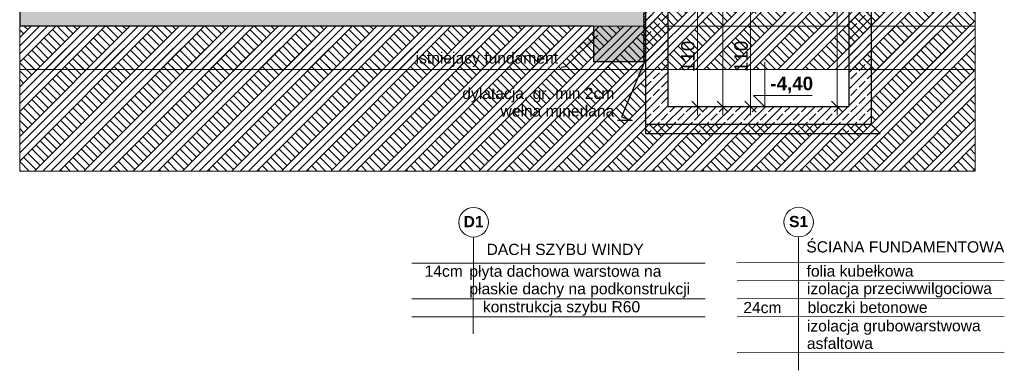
# Model space of a CAD drawing. Header units: centimetres. Extents: x -390 to 709, y -734 to 429.
# Tile 1 of 14: x -390 to 709, y -734 to -343. Entities that reach past the tile are written whole.
import ezdxf

# ---------------------------------------------------------------- set-up
doc = ezdxf.new("R2010")
doc.units = ezdxf.units.CM
doc.header["$MEASUREMENT"] = 0
for name, pattern in [('Hidden Line', [19.561111, 14.111111, -5.45]), ('Przerywana', [24, 12, -12]), ('Wipeout_Contour', [100, 0, -100])]:
    doc.linetypes.add(name, pattern=pattern)
for name, color, linetype in [('220 - ŚCIANY WEWNĘTRZNE', 7, 'Continuous'), ('440-Stropy', 7, 'Continuous'), ('Nowe_220 - ŚCIANY WEWNĘTRZNE', 7, 'Continuous'), ('Nowe_299-Wymiary Opisy', 7, 'Continuous'), ('Nowe_440-Stropy', 7, 'Continuous')]:
    doc.layers.add(name, color=color, linetype=linetype)
for name, color, linetype, lineweight in [('220 - ŚCIANY WEWNĘTRZNE_Nr_pióra__27', 7, 'Continuous', 25), ('220-Ściany_Nr_pióra__120', 7, 'Continuous', 13), ('220-Ściany_Nr_pióra__19', 255, 'Continuous', 13), ('440-Stropy_Nr_pióra__1', 7, 'Continuous', 13), ('440-Stropy_Nr_pióra__19', 255, 'Continuous', 0), ('440-Stropy_Nr_pióra__21', 7, 'Continuous', 25), ('Nowe_220 - ŚCIANY WEWNĘTRZNE_Nr_pióra__27', 7, 'Continuous', 25), ('Nowe_220-Ściany_Nr_pióra__120', 7, 'Continuous', 13), ('Nowe_220-Ściany_Nr_pióra__18', 9, 'Continuous', 13), ('Nowe_220-Ściany_Nr_pióra__21', 7, 'Continuous', 25), ('Nowe_299-Wymiary Opisy_Nr_pióra__6', 5, 'Continuous', 13), ('Nowe_440-Stropy_Nr_pióra__21', 7, 'Continuous', 25), ('Nowe_830-Teksty Etykiety_Nr_pióra__6', 5, 'Continuous', 13), ('Nowe_Bloki tekstowe_Nr_pióra__6', 5, 'Continuous', 13), ('Rozbiórka_220-A Ściany_Nr_pióra__120', 7, 'Continuous', 13)]:
    doc.layers.add(name, color=color, linetype=linetype, lineweight=lineweight)
for name, color, linetype, lineweight, true_color in [('Nowe_299-Wymiary Opisy_Nr_pióra__45', 7, 'Continuous', 15, 0x40a5ff), ('Nowe_299-Wymiary Opisy_Nr_pióra__85', 7, 'Continuous', 13, 0x80c2ff), ('Nowe_830-Teksty Etykiety_Nr_pióra__85', 7, 'Continuous', 13, 0x80c2ff), ('Nowe_Linie_Nr_pióra__8', 7, 'Continuous', 13, 0xa80f02), ('Nowe_Łuki_okręgi_Nr_pióra__9', 7, 'Continuous', 13, 0x3dad99)]:
    doc.layers.add(name, color=color, linetype=linetype, lineweight=lineweight, true_color=true_color)
doc.styles.add('STYL_AUTOMATYCZNY_1', font='arial.ttf')
doc.styles.add('STYL_AUTOMATYCZNY_2', font='arial.ttf')
doc.styles.add('STYL_AUTOMATYCZNY_3', font='arial.ttf')
doc.styles.add('STYL_AUTOMATYCZNY_4', font='arial.ttf')
doc.dimstyles.new('STYL_AUTOMATYCZNY__1', dxfattribs={"dimtxt": 15, "dimasz": 11.875, "dimexe": 0.18, "dimexo": 0.0625, "dimgap": 0, "dimtad": 1, "dimdec": 0, "dimzin": 0, "dimdsep": 46, "dimtxsty": 'STYL_AUTOMATYCZNY_1', "dimblk": 'ARROWHEAD_6', "dimblk1": 'ARROWHEAD_6', "dimblk2": 'ARROWHEAD_6', "dimcen": 0.09, "dimse1": 1, "dimse2": 1, "dimclrd": 256, "dimclre": 256, "dimclrt": 5, "dimadec": 1, "dimazin": 0, "dimtfac": 1, "dimtdec": 4, "dimtmove": 0, "dimatfit": 3, "dimfxl": 1, "dimtolj": 1, "dimtzin": 0, "dimarcsym": 0})
doc.dimstyles.new('STYL_AUTOMATYCZNY__3', dxfattribs={"dimtxt": 0.18, "dimasz": 16.416, "dimexe": 0.18, "dimexo": 0.0625, "dimgap": 0, "dimtad": 0, "dimtih": 1, "dimtoh": 1, "dimdec": 4, "dimzin": 0, "dimdsep": 46, "dimcen": 0.09, "dimadec": 0, "dimazin": 0, "dimtfac": 1, "dimtdec": 4, "dimtmove": 0, "dimatfit": 3, "dimldrblk": 'ARROWHEAD_5', "dimfxl": 1, "dimtolj": 1, "dimtzin": 0, "dimarcsym": 0})
pattern_1 = [(45, (0, 0), (-9.19239, 9.19239), []), (45, (-4.596, 4.596), (-9.19239, 9.19239), [9.75, -3.25])]
pattern_2 = [(45, (0, 0), (-13.7886, 13.7886), []), (45, (-4.596, 4.596), (-27.5772, 27.5772), []), (45, (-9.192, 9.192), (-27.5772, 27.5772), []), (135, (-13.7886, 13.7886), (4.596194, 4.596194), [19.5, -19.5])]

# ---------------------------------------------------------------- blocks, each defined once
blk = doc.blocks.new('*D23')
at = {"layer": 'Nowe_299-Wymiary Opisy_Nr_pióra__45', "color": 161, "linetype": 'Continuous', "lineweight": 15, "true_color": 0x40a5ff}
for p, q in [((401, 250.8), (388.5, 263.2)), ((388.5, -433.8), (401, -446.3))]:
    blk.add_line(p, q, dxfattribs=at)
at = {"layer": 'Nowe_299-Wymiary Opisy_Nr_pióra__85', "color": 151, "linetype": 'Continuous', "lineweight": 13, "true_color": 0x80c2ff}
for p, q in [((394.8, 257), (394.8, 266.4)), ((406.5, 257), (383, 257)), ((394.8, -440), (394.8, 257)), ((406.5, -440), (383, -440)), ((394.8, -449.4), (394.8, -440))]:
    blk.add_line(p, q, dxfattribs=at)
at = {"layer": 'Nowe_299-Wymiary Opisy_Nr_pióra__6', "color": 5, "lineweight": 13, "insert": (391.8, -108.7), "char_height": 15, "attachment_point": 7, "rotation": 90, "style": 'STYL_AUTOMATYCZNY_1'}
blk.add_mtext('\\A1;{\\pql;\\fArial|b0|i0|c238|p0;\\W1.000000;697}', dxfattribs=at)
blk = doc.blocks.new('ARROWHEAD_6')
at = {"color": 0, "linetype": 'Continuous', "lineweight": 0}
for p, q in [((0, 0), (-1, 0)), ((-0.5, -0.5), (0.5, 0.5))]:
    blk.add_line(p, q, dxfattribs=at)
blk = doc.blocks.new('*D24')
at = {"layer": 'Nowe_299-Wymiary Opisy_Nr_pióra__45', "color": 161, "linetype": 'Continuous', "lineweight": 15, "true_color": 0x40a5ff}
for p, q in [((360.3, -323.8), (372.8, -336.2)), ((360.3, -433.8), (372.8, -446.3))]:
    blk.add_line(p, q, dxfattribs=at)
at = {"layer": 'Nowe_299-Wymiary Opisy_Nr_pióra__85', "color": 151, "linetype": 'Continuous', "lineweight": 13, "true_color": 0x80c2ff}
for p, q in [((378.2, -330), (354.8, -330)), ((366.5, -440), (366.5, -330)), ((378.2, -440), (354.8, -440)), ((366.5, -449.4), (366.5, -440))]:
    blk.add_line(p, q, dxfattribs=at)
at = {"layer": 'Nowe_299-Wymiary Opisy_Nr_pióra__6', "color": 5, "lineweight": 13, "insert": (363.5, -401.4), "char_height": 15, "attachment_point": 7, "rotation": 90, "style": 'STYL_AUTOMATYCZNY_1'}
blk.add_mtext('\\A1;{\\pql;\\fArial|b0|i0|c238|p0;\\W1.000000;110}', dxfattribs=at)
blk = doc.blocks.new('*D29')
at = {"layer": 'Nowe_299-Wymiary Opisy_Nr_pióra__45', "color": 161, "linetype": 'Continuous', "lineweight": 15, "true_color": 0x40a5ff}
for p, q in [((528.8, -127.7), (516.3, -115.2)), ((516.3, -433.8), (528.8, -446.3))]:
    blk.add_line(p, q, dxfattribs=at)
at = {"layer": 'Nowe_299-Wymiary Opisy_Nr_pióra__85', "color": 151, "linetype": 'Continuous', "lineweight": 13, "true_color": 0x80c2ff}
for p, q in [((522.6, -121.5), (522.6, -112.1)), ((534.3, -121.5), (510.8, -121.5)), ((522.6, -440), (522.6, -121.5)), ((534.3, -440), (510.8, -440)), ((522.6, -449.4), (522.6, -440))]:
    blk.add_line(p, q, dxfattribs=at)
at = {"layer": 'Nowe_299-Wymiary Opisy_Nr_pióra__6', "color": 5, "lineweight": 13, "insert": (519.6, -297.9), "char_height": 15, "attachment_point": 7, "rotation": 90, "style": 'STYL_AUTOMATYCZNY_1'}
blk.add_mtext('\\A1;{\\pql;\\fArial|b0|i0|c238|p0;\\W1.000000;319}', dxfattribs=at)
blk = doc.blocks.new('*D31')
at = {"layer": 'Nowe_299-Wymiary Opisy_Nr_pióra__45', "color": 161, "linetype": 'Continuous', "lineweight": 15, "true_color": 0x40a5ff}
for p, q in [((419.6, -323.8), (432.1, -336.2)), ((419.6, -433.8), (432.1, -446.3))]:
    blk.add_line(p, q, dxfattribs=at)
at = {"layer": 'Nowe_299-Wymiary Opisy_Nr_pióra__85', "color": 151, "linetype": 'Continuous', "lineweight": 13, "true_color": 0x80c2ff}
for p, q in [((437.6, -330), (414.1, -330)), ((425.9, -440), (425.9, -330)), ((437.6, -440), (414.1, -440)), ((425.9, -449.4), (425.9, -440))]:
    blk.add_line(p, q, dxfattribs=at)
at = {"layer": 'Nowe_299-Wymiary Opisy_Nr_pióra__6', "color": 5, "lineweight": 13, "insert": (422.9, -401.4), "char_height": 15, "attachment_point": 7, "rotation": 90, "style": 'STYL_AUTOMATYCZNY_1'}
blk.add_mtext('\\A1;{\\pql;\\fArial|b0|i0|c238|p0;\\W1.000000;110}', dxfattribs=at)
blk = doc.blocks.new('ARROWHEAD_5')
at = {"linetype": 'Continuous', "lineweight": 0}
blk.add_hatch(color=0, dxfattribs=at).paths.add_polyline_path([(-1, 0.2679), (0, 0), (-1, -0.2679)])
at = {"color": 0, "linetype": 'Continuous', "lineweight": 0}
blk.add_line((0, 0), (-1, 0), dxfattribs=at)

msp = doc.modelspace()

# ---------------------------------------------------------------- hatches: boundary and pattern name
at = {"layer": '220 - ŚCIANY WEWNĘTRZNE', "linetype": 'Continuous', "lineweight": 0, "true_color": 0x7f7f7f}
msp.add_hatch(color=8, dxfattribs=at).paths.add_polyline_path([(306.5, -390), (306.5, -330), (250.5, -330), (250.5, -390)])
at = {"layer": '440-Stropy', "linetype": 'Continuous', "lineweight": 0, "true_color": 0x7f7f7f}
msp.add_hatch(color=8, dxfattribs=at).paths.add_polyline_path([(-390.4, -330), (-390.4, -350), (250.5, -350), (250.5, -330)])

# ---------------------------------------------------------------- linework, layer by layer
at = {"layer": '220 - ŚCIANY WEWNĘTRZNE_Nr_pióra__27', "color": 7, "linetype": 'Continuous', "lineweight": 25}
for p, q in [((306.5, -330), (306.5, -390)), ((250.5, -350), (250.5, -390)), ((306.5, -390), (250.5, -390))]:
    msp.add_line(p, q, dxfattribs=at)
at = {"layer": '440-Stropy_Nr_pióra__21', "color": 7, "linetype": 'Continuous', "lineweight": 25}
for p in [(-390.4, -330), (250.5, -350)]:
    msp.add_line(p, (-390.4, -350), dxfattribs=at)
at = {"layer": 'Nowe_299-Wymiary Opisy_Nr_pióra__45', "color": 161, "linetype": 'Continuous', "lineweight": 15, "true_color": 0x40a5ff}
for p, q in [((429.2, -427.5), (441.7, -427.5)), ((441.7, -427.5), (494.8, -427.5))]:
    msp.add_line(p, q, dxfattribs=at)
at = {"layer": 'Nowe_Linie_Nr_pióra__8', "color": 14, "linetype": 'Continuous', "lineweight": 13, "true_color": 0xa80f02}
for p, q in [((116.1, -693.4), (116.3, -585.5)), ((479.3, -734.2), (479.3, -585.3)), ((47.5, -614.5), (375.2, -614.5)), ((410.6, -614.4), (709.2, -614)), ((410.7, -634.4), (709.2, -634)), ((47.5, -654.5), (375.2, -654.5)), ((410.7, -654.4), (709.2, -654)), ((47.5, -674.5), (375.2, -674.5)), ((410.7, -674.4), (709.2, -674)), ((410.8, -714.4), (709.2, -714))]:
    msp.add_line(p, q, dxfattribs=at)
at = {"layer": 'Nowe_Łuki_okręgi_Nr_pióra__9', "color": 135, "linetype": 'Continuous', "lineweight": 13, "true_color": 0x3dad99}
for centre in [(116.5, -569), (479.5, -568.8)]:
    msp.add_circle(centre, 16.5, dxfattribs=at)
at = {"layer": 'Rozbiórka_220-A Ściany_Nr_pióra__120', "color": 7, "linetype": 'Hidden Line', "lineweight": 13}
msp.add_line((-390.4, -398.6), (-390.4, 428.7), dxfattribs=at)

# ---------------------------------------------------------------- texts
at = {"layer": 'Nowe_299-Wymiary Opisy_Nr_pióra__6', "color": 5, "lineweight": 13, "insert": (447.9, -425), "char_height": 15, "attachment_point": 7, "style": 'STYL_AUTOMATYCZNY_2'}
msp.add_mtext('\\A1;{\\pql;\\fArial|b1|i0|c238|p0;\\W1.000000;-4,40}', dxfattribs=at)
at = {"layer": 'Nowe_830-Teksty Etykiety_Nr_pióra__6', "color": 5, "linetype": 'Continuous', "lineweight": 13, "insert": (210.9, -395.7), "char_height": 12.5, "attachment_point": 9, "style": 'STYL_AUTOMATYCZNY_1'}
msp.add_mtext('\\A1;{\\pqr;\\fArial|b0|i0|c238|p0;\\W1.000000;istniejacy fundament}', dxfattribs=at)
at = {"layer": 'Nowe_830-Teksty Etykiety_Nr_pióra__6', "color": 5, "linetype": 'Continuous', "lineweight": 13, "insert": (273.7, -451.2), "char_height": 12.5, "attachment_point": 9, "line_spacing_factor": 0.94064, "style": 'STYL_AUTOMATYCZNY_1'}
msp.add_mtext('\\A1;{\\pqr;\\fArial|b0|i0|c238|p0;\\W1.000000;dylatacja, gr. min 2cm\\P\\pqr;\\fArial|b0|i0|c238|p0;\\W1.000000;wełna minerlana}', dxfattribs=at)
at = {"layer": 'Nowe_Bloki tekstowe_Nr_pióra__6', "color": 5, "linetype": 'Continuous', "lineweight": 13, "char_height": 12.5}
for s, insert, attachment_point, style in [('\\A1;{\\pqc;\\fArial|b1|i0|c238|p0;\\W1.000000;D1}', (116.5, -562), 2, 'STYL_AUTOMATYCZNY_4'), ('\\A1;{\\pql;\\fArial|b0|i0|c238|p0;\\W1.000000;DACH SZYBU WINDY}', (131, -593), 1, 'STYL_AUTOMATYCZNY_3'), ('\\A1;{\\pql;\\fArial|b0|i0|c238|p0;\\W1.000000;Ś\\fArial|b0|i0|c238|p0;\\W1.000000;CIANA FUNDAMENTOWA}', (488.1, -590.2), 1, 'STYL_AUTOMATYCZNY_3'), ('\\A1;{\\pql;\\fArial|b0|i0|c238|p0;\\W1.000000;konstrukcja szybu R60}', (126.9, -657), 1, 'STYL_AUTOMATYCZNY_3')]:
    msp.add_mtext(s, dxfattribs=dict(at, insert=insert, attachment_point=attachment_point, style=style))
at = {"layer": 'Nowe_Bloki tekstowe_Nr_pióra__6', "color": 5, "linetype": 'Continuous', "lineweight": 13, "char_height": 12.5, "rotation": 0.0825}
for s, insert, attachment_point, style in [('\\A1;{\\pqc;\\fArial|b1|i0|c238|p0;\\W1.000000;S\\fArial|b1|i0|c238|p0;\\W1.000000;1}', (479.5, -561.9), 2, 'STYL_AUTOMATYCZNY_4'), ('\\A1;{\\pql;\\fArial|b0|i0|c238|p0;\\W1.000000;folia kubełkowa}', (488.4, -617.2), 1, 'STYL_AUTOMATYCZNY_3'), ('\\A1;{\\pql;\\fArial|b0|i0|c238|p0;\\W1.000000;izolacja \\fArial|b0|i0|c238|p0;\\W1.000000;przeciwwilgociowa}', (488.7, -636.8), 1, 'STYL_AUTOMATYCZNY_3'), ('\\A1;{\\pql;\\fArial|b0|i0|c238|p0;\\W1.000000;2\\fArial|b0|i0|c238|p0;\\W1.000000;4\\fArial|b0|i0|c238|p0;\\W1.000000;cm      bloczki betonowe}', (417.7, -657.9), 1, 'STYL_AUTOMATYCZNY_3')]:
    msp.add_mtext(s, dxfattribs=dict(at, insert=insert, attachment_point=attachment_point, style=style))
at = {"layer": 'Nowe_Bloki tekstowe_Nr_pióra__6', "color": 5, "linetype": 'Continuous', "lineweight": 13, "insert": (61.8, -617.3), "char_height": 12.5, "attachment_point": 1, "line_spacing_factor": 0.938138, "style": 'STYL_AUTOMATYCZNY_3'}
msp.add_mtext('\\A1;{\\pql;\\fArial|b0|i0|c238|p0;\\W1.000000;14cm^Ipłyta dachowa warstowa na \\P\\pql;\\fArial|b0|i0|c238|p0;\\W1.000000;^Ipłaskie dachy na podkonstrukcji}', dxfattribs=at)
at = {"layer": 'Nowe_Bloki tekstowe_Nr_pióra__6', "color": 5, "linetype": 'Continuous', "lineweight": 13, "insert": (488.7, -678.4), "char_height": 12.5, "width": 229.194, "attachment_point": 1, "rotation": 0.0825, "line_spacing_factor": 0.933377, "style": 'STYL_AUTOMATYCZNY_3'}
msp.add_mtext('\\A1;{\\pql;\\fArial|b0|i0|c238|p0;\\W1.000000;izolacja \\fArial|b0|i0|c238|p0;\\W1.000000;grubowarstwowa asfaltowa}', dxfattribs=at)

# ---------------------------------------------------------------- leaders
at = {"layer": 'Nowe_830-Teksty Etykiety_Nr_pióra__85', "color": 151, "linetype": 'Continuous', "lineweight": 13, "true_color": 0x80c2ff, "annotation_type": 0, "has_hookline": 1, "hookline_direction": 1, "text_width": 157.8}
msp.add_leader([(255.2, -360.2), (218.9, -395.7), (214.5, -396.4)], dimstyle='STYL_AUTOMATYCZNY__3', dxfattribs=at)

# ---------------------------------------------------------------- wipeouts: each hides what was drawn before it
at = {"color": 254, "linetype": 'Wipeout_Contour', "lineweight": 0, "ltscale": 2221.480168}
msp.add_wipeout([(333.5, -330), (333.5, -350), (535.5, -350), (535.5, -330)], dxfattribs=at).dxf.layer = '440-Stropy'
at = {"color": 254, "linetype": 'Wipeout_Contour', "lineweight": 0, "ltscale": 2825.988552}
msp.add_wipeout([(560.5, -350), (676.7, -350), (676.7, -330), (560.5, -330)], dxfattribs=at).dxf.layer = '440-Stropy'

# ---------------------------------------------------------------- next in the draw order: linework, layer by layer
at = {"layer": '440-Stropy_Nr_pióra__1', "color": 7, "linetype": 'Przerywana', "lineweight": 13}
msp.add_line((676.7, -350), (676.7, -330), dxfattribs=at)
at = {"layer": '440-Stropy_Nr_pióra__19', "color": 255, "linetype": 'Continuous', "lineweight": 0}
for p, q in [((333.5, -350), (535.5, -350)), ((560.5, -350), (676.7, -350))]:
    msp.add_line(p, q, dxfattribs=at)
at = {"layer": 'Rozbiórka_220-A Ściany_Nr_pióra__120', "color": 7, "linetype": 'Hidden Line', "lineweight": 13}
msp.add_line((676.7, -398.6), (676.7, 428.7), dxfattribs=at)

# ---------------------------------------------------------------- next in the draw order: wipeouts: each hides what was drawn before it
at = {"color": 254, "linetype": 'Wipeout_Contour', "lineweight": 0, "ltscale": 1833.860934}
msp.add_wipeout([(306.5, -330), (306.5, -350), (308.5, -350), (308.5, -330)], dxfattribs=at).dxf.layer = '440-Stropy'

# ---------------------------------------------------------------- next in the draw order: linework, layer by layer
at = {"layer": '440-Stropy_Nr_pióra__19', "color": 255, "linetype": 'Continuous', "lineweight": 0}
msp.add_line((306.5, -350), (308.5, -350), dxfattribs=at)

# ---------------------------------------------------------------- next in the draw order: wipeouts: each hides what was drawn before it
at = {"color": 254, "linetype": 'Wipeout_Contour', "lineweight": 0, "ltscale": 2528.37742}
msp.add_wipeout([(535.5, -440), (560.5, -440), (560.5, -121.5), (535.5, -121.5)], dxfattribs=at).dxf.layer = 'Nowe_220 - ŚCIANY WEWNĘTRZNE'

# ---------------------------------------------------------------- next in the draw order: hatches: boundary and pattern name
at = {"layer": 'Nowe_220 - ŚCIANY WEWNĘTRZNE', "linetype": 'Continuous', "lineweight": 0, "true_color": 0x000000}
h = msp.add_hatch(dxfattribs=at)
h.set_pattern_fill('Beton_zbrojony_0001', color=18, style=0, pattern_type=2)
h.set_pattern_definition(pattern_1)
h.paths.add_polyline_path([(535.5, -440), (560.5, -440), (560.5, -121.5), (535.5, -121.5)])

# ---------------------------------------------------------------- next in the draw order: linework, layer by layer
at = {"layer": 'Nowe_220 - ŚCIANY WEWNĘTRZNE_Nr_pióra__27', "color": 7, "linetype": 'Continuous', "lineweight": 25}
for p, q in [((535.5, -121.5), (535.5, -440)), ((560.5, -329.5), (560.5, -440))]:
    msp.add_line(p, q, dxfattribs=at)

# ---------------------------------------------------------------- next in the draw order: wipeouts: each hides what was drawn before it
at = {"color": 254, "linetype": 'Wipeout_Contour', "lineweight": 0, "ltscale": 2010.45943}
msp.add_wipeout([(308.5, -440), (333.5, -440), (333.5, -330), (308.5, -330)], dxfattribs=at).dxf.layer = 'Nowe_220 - ŚCIANY WEWNĘTRZNE'

# ---------------------------------------------------------------- next in the draw order: hatches: boundary and pattern name
at = {"layer": '220-Ściany_Nr_pióra__19', "linetype": 'Continuous', "lineweight": 13}
h = msp.add_hatch(dxfattribs=at)
h.set_pattern_fill('Grunt_0001', color=255, style=0, pattern_type=2)
h.set_pattern_definition(pattern_2)
h.paths.add_polyline_path([(-390.4, -350), (-390.4, -398.6), (306.5, -398.6), (676.7, -398.6), (676.7, -146.5), (396.5, -146.5), (396.5, -274.5), (306.5, -274.5), (306.5, -350)])
at = {"layer": 'Nowe_220 - ŚCIANY WEWNĘTRZNE', "linetype": 'Continuous', "lineweight": 0, "true_color": 0x000000}
h = msp.add_hatch(dxfattribs=at)
h.set_pattern_fill('Beton_zbrojony_0001', color=18, style=0, pattern_type=2)
h.set_pattern_definition(pattern_1)
h.paths.add_polyline_path([(308.5, -440), (333.5, -440), (333.5, -330), (308.5, -330)])
at = {"layer": 'Nowe_220-Ściany_Nr_pióra__120', "linetype": 'Continuous', "lineweight": 13}
h = msp.add_hatch(dxfattribs=at)
h.set_pattern_fill('Styropian_0001', style=0, pattern_type=2)
h.set_pattern_definition([(90, (0, 0), (-3.464102, 0), [2, -4]), (90, (-1.732, 3), (-3.464102, 0), [2, -4]), (150, (-8e-16, 2), (1.73205, 3), [2, -4]), (150, (-3.464, 2), (1.73205, 3), [2, -4]), (210, (0, 0), (-1.73205, 3), [2, -4]), (210, (-3.464, -1e-15), (-1.73205, 3), [2, -4])])
h.paths.add_polyline_path([(306.5, -330), (308.5, -330), (308.5, -390), (306.5, -390)])

# ---------------------------------------------------------------- next in the draw order: linework, layer by layer
at = {"layer": '220-Ściany_Nr_pióra__120', "color": 7, "linetype": 'Continuous', "lineweight": 13, "flags": 128}
msp.add_lwpolyline([(-390.4, -350), (-390.4, -398.6), (306.5, -398.6), (676.7, -398.6), (676.7, -146.5), (396.5, -146.5), (396.5, -274.5), (306.5, -274.5), (306.5, -350)], close=True, dxfattribs=at)
at = {"layer": 'Nowe_220 - ŚCIANY WEWNĘTRZNE_Nr_pióra__27', "color": 7, "linetype": 'Continuous', "lineweight": 25}
for p, q in [((308.5, -330), (308.5, -440)), ((333.5, -330), (333.5, -440))]:
    msp.add_line(p, q, dxfattribs=at)
at = {"layer": 'Nowe_220-Ściany_Nr_pióra__120', "color": 7, "linetype": 'Continuous', "lineweight": 13, "flags": 128}
msp.add_lwpolyline([(306.5, -330), (308.5, -330), (308.5, -390), (306.5, -390)], close=True, dxfattribs=at)

# ---------------------------------------------------------------- next in the draw order: wipeouts: each hides what was drawn before it
at = {"color": 254, "linetype": 'Wipeout_Contour', "lineweight": 0, "ltscale": 2529.051641}
msp.add_wipeout([(560.5, -440), (308.5, -440), (308.5, -460), (560.5, -460)], dxfattribs=at).dxf.layer = 'Nowe_440-Stropy'

# ---------------------------------------------------------------- next in the draw order: hatches: boundary and pattern name
at = {"layer": 'Nowe_220-Ściany_Nr_pióra__120', "linetype": 'Continuous', "lineweight": 13}
h = msp.add_hatch(dxfattribs=at)
h.set_pattern_fill('Beton_zbrojony_0001', style=0, pattern_type=2)
h.set_pattern_definition(pattern_1)
h.paths.add_polyline_path([(560.5, -460), (308.5, -460), (308.5, -470), (570.5, -470)])
at = {"layer": 'Nowe_220-Ściany_Nr_pióra__18', "linetype": 'Continuous', "lineweight": 13}
h = msp.add_hatch(dxfattribs=at)
h.set_pattern_fill('Grunt_0001', color=9, style=0, pattern_type=2)
h.set_pattern_definition(pattern_2)
h.paths.add_polyline_path([(-390.4, -511.8), (-390.4, -350), (250.5, -350), (250.5, -390), (306.5, -390), (306.5, -350), (308.5, -350), (308.5, -460), (560.5, -460), (560.5, -146.5), (676.7, -146.5), (676.7, -511.8), (560.5, -511.8), (308.5, -511.8)])
at = {"layer": 'Nowe_440-Stropy', "linetype": 'Continuous', "lineweight": 0, "true_color": 0x000000}
h = msp.add_hatch(dxfattribs=at)
h.set_pattern_fill('Beton_zbrojony_0001', color=18, style=0, pattern_type=2)
h.set_pattern_definition(pattern_1)
h.paths.add_polyline_path([(560.5, -440), (308.5, -440), (308.5, -460), (560.5, -460)])

# ---------------------------------------------------------------- next in the draw order: linework, layer by layer
at = {"layer": 'Nowe_220-Ściany_Nr_pióra__120', "color": 7, "linetype": 'Continuous', "lineweight": 13, "flags": 128}
msp.add_lwpolyline([(-390.4, -511.8), (-390.4, -350), (250.5, -350), (250.5, -390), (306.5, -390), (306.5, -350), (308.5, -350), (308.5, -460), (560.5, -460), (560.5, -146.5), (676.7, -146.5), (676.7, -511.8), (560.5, -511.8), (308.5, -511.8)], close=True, dxfattribs=at)
at = {"layer": 'Nowe_220-Ściany_Nr_pióra__21', "color": 7, "linetype": 'Continuous', "lineweight": 25, "flags": 128}
msp.add_lwpolyline([(560.5, -460), (308.5, -460), (308.5, -470), (570.5, -470)], close=True, dxfattribs=at)
at = {"layer": 'Nowe_299-Wymiary Opisy_Nr_pióra__45', "color": 161, "linetype": 'Continuous', "lineweight": 15, "true_color": 0x40a5ff}
for q in [(441.7, -390), (429.2, -427.5)]:
    msp.add_line((441.7, -440), q, dxfattribs=at)
at = {"layer": 'Nowe_299-Wymiary Opisy_Nr_pióra__85', "color": 151, "linetype": 'Continuous', "lineweight": 13, "true_color": 0x80c2ff}
for q in [(432.3, -440), (451.1, -440)]:
    msp.add_line((441.7, -440), q, dxfattribs=at)
at = {"layer": 'Nowe_440-Stropy_Nr_pióra__21', "color": 7, "linetype": 'Continuous', "lineweight": 25}
for p, q in [((308.5, -440), (308.5, -460)), ((535.5, -440), (333.5, -440)), ((560.5, -440), (560.5, -460)), ((560.5, -460), (308.5, -460))]:
    msp.add_line(p, q, dxfattribs=at)

# ---------------------------------------------------------------- next in the draw order: dimensions: what is measured, and where the dimension line sits
at = {"layer": 'Nowe_299-Wymiary Opisy', "color": 151, "linetype": 'Continuous', "lineweight": 13, "true_color": 0x80c2ff}
for base, p1, p2, picture, middle in [((394.8, 257), (333.5, -440), (306.5, 257), '*D23', (384.3, -91.5)), ((522.5572, -121.4607), (535.4721, -440), (535.4721, -121.4607), '*D29', (512.0572, -280.7684)), ((366.5, -330), (333.5, -440), (535.5, -330), '*D24', (356, -384.3)), ((425.9, -330), (333.5, -440), (333.5, -330), '*D31', (415.4, -384.3))]:
    dim = msp.add_linear_dim(base=base, p1=p1, p2=p2, angle=90, dimstyle='STYL_AUTOMATYCZNY__1', dxfattribs=at)
    dim.commit()
    dim.dimension.update_dxf_attribs({"geometry": picture, "text_midpoint": middle, "dimtype": 160, "text_rotation": 90})

# ---------------------------------------------------------------- next in the draw order: leaders
at = {"layer": 'Nowe_830-Teksty Etykiety_Nr_pióra__85', "color": 151, "linetype": 'Continuous', "lineweight": 13, "true_color": 0x80c2ff, "annotation_type": 0, "has_hookline": 1, "hookline_direction": 1, "text_width": 168}
msp.add_leader([(307.6, -389), (281.7, -451.2), (293.7, -455.3), (277.3, -455.3)], dimstyle='STYL_AUTOMATYCZNY__3', dxfattribs=at)

doc.saveas('drawing.dxf')
